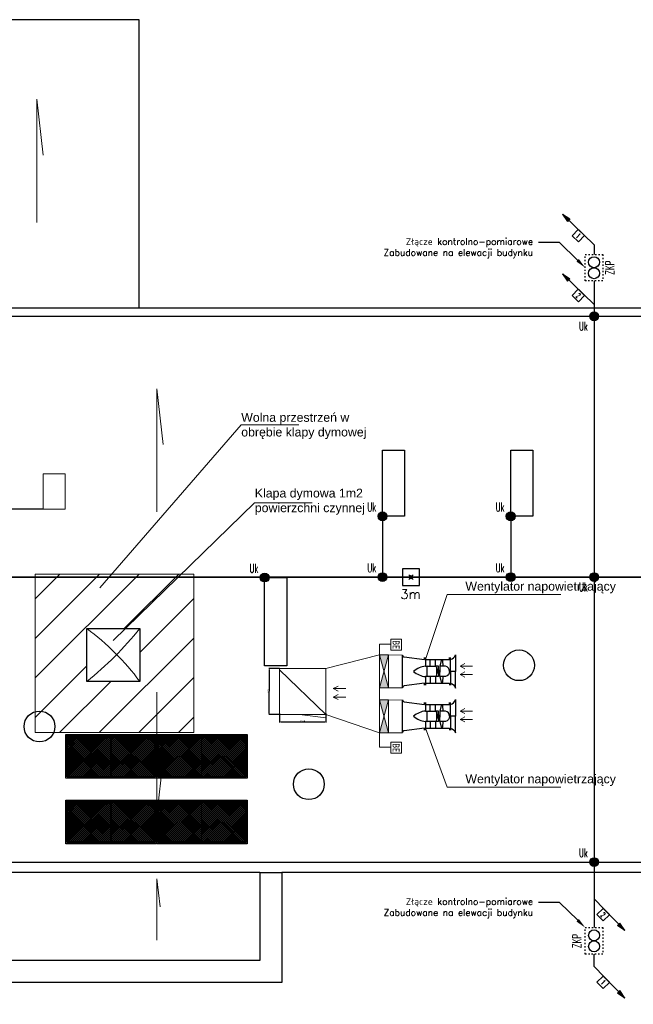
# Model space of a CAD drawing. Header units: millimetres. Extents: x 2260 to 32334, y -33324 to 11762.
# Tile 78 of 79: x 21495 to 22887, y 9522 to 11757. Entities that reach past the tile are written whole.
import ezdxf
from ezdxf import colors
from ezdxf.entities.mleader import LeaderData, LeaderLine
from ezdxf.enums import TextEntityAlignment as Align
from ezdxf.math import Vec2, Vec3

# ---------------------------------------------------------------- set-up
doc = ezdxf.new("R2010")
doc.units = ezdxf.units.MM
doc.linetypes.add('ACAD_ISO03W100', pattern=[30, 12, -18])
for name, color, linetype in [('_E_SCHEMAT-NR OBWODU', 240, 'Continuous'), ('_KO_ODGROM', 5, 'Continuous'), ('_KO_TEKST', 7, 'Continuous'), ('_KO_UZIOM', 4, 'Continuous'), ('mapp-system', 7, 'Continuous')]:
    doc.layers.add(name, color=color, linetype=linetype)
doc.layers.add('cienka', color=252, linetype='Continuous', lineweight=15)
doc.layers.add('oddymianie', color=5, linetype='Continuous', lineweight=20, plot=False)
doc.styles.add('CALIBRI', font='calibri.ttf')
doc.styles.add('KO', font='simplex.shx')
doc.styles.get("Standard").update_dxf_attribs({"font": 'arial.ttf'})
doc.dimstyles.new('ISO-25', dxfattribs={"dimtxt": 2.5, "dimasz": 2.5, "dimexe": 1.25, "dimexo": 0.625, "dimtad": 1, "dimtxsty": 'Standard', "dimcen": 2.5, "dimadec": 0, "dimazin": 0, "dimtfac": 1, "dimtmove": 0, "dimatfit": 3, "dimfxl": 0, "dimarcsym": 0})

# ---------------------------------------------------------------- blocks, each defined once
blk = doc.blocks.new('*U56')
at = {"linetype": 'ACAD_ISO03W100', "ltscale": 0.025}
blk.add_lwpolyline([(-2, 0), (2, 0), (2, -6), (-2, -6)], close=True, dxfattribs=at)
for centre in [(0, -1.75), (0, -4.25)]:
    blk.add_circle(centre, 1.25)
at = {"style": 'KO', "width": 0.6}
blk.add_attdef('NR_ZLACZA', text='', height=2, rotation=90, dxfattribs=at).set_placement((-3.5, -3), align=Align.MIDDLE)
blk = doc.blocks.new('*U58')
blk.add_hatch(color=256).paths.add_polyline_path([(-20, -1), (-20, 1), (-25, 0)])
for p, q in [((-25, 0), (-20, 1)), ((0, 0), (-25, 0)), ((-25, 0), (-20, -1)), ((-20, -1), (-20, 1))]:
    blk.add_line(p, q)
blk.add_lwpolyline([(-12.5, 0), (-12.5, 5), (-7.5, 5), (-7.5, 0)], close=True)
at = {"style": 'KO', "width": 0.5}
blk.add_attdef('OZNACZENIE_1', text='', height=3, rotation=359.9995, dxfattribs=at).set_placement((-10, 2.5), align=Align.MIDDLE)
blk = doc.blocks.new('*U60')
h = blk.add_hatch(color=256)
edge = h.paths.add_edge_path()
edge.add_ellipse((0, 0), major_axis=(1, 0), ratio=1, start_angle=0, end_angle=360)
blk.add_circle((0, 0), 1)
at = {"style": 'KO', "width": 0.6}
blk.add_attdef('OZNACZENIE_1', text='', height=2, dxfattribs=at).set_placement((1.5, 0.5), align=Align.BOTTOM_LEFT)
blk.add_attdef('OZNACZENIE_2', text='', height=2, dxfattribs=at).set_placement((1.5, -1), align=Align.TOP_LEFT)
blk = doc.blocks.new('*D185')
at = {"layer": 'Defpoints', "color": 0, "transparency": 16777216}
for p in [(22084.6, 10182.8), (22189.7, 10182.8), (22189.7, 10163.1)]:
    blk.add_point(p, dxfattribs=at)
at = {"layer": 'oddymianie', "color": 0, "lineweight": -2, "transparency": 16777216}
for p, q in [((22084.6, 10182.1), (22084.6, 10161.9)), ((22189.7, 10182.1), (22189.7, 10161.9)), ((22087.1, 10163.1), (22187.2, 10163.1))]:
    blk.add_line(p, q, dxfattribs=at)
at = {"layer": 'oddymianie', "color": 0, "transparency": 16777216}
for points in [[(22087.1, 10163.5), (22087.1, 10162.7), (22084.6, 10163.1)], [(22187.2, 10163.5), (22187.2, 10162.7), (22189.7, 10163.1)]]:
    blk.add_solid(points, dxfattribs=at)
at = {"layer": 'oddymianie', "color": 0, "transparency": 16777216, "insert": (22137.1, 10165.2), "char_height": 2.5, "attachment_point": 5}
blk.add_mtext('105,04', dxfattribs=at)
blk = doc.blocks.new('*D186')
at = {"layer": 'Defpoints', "color": 0, "transparency": 16777216}
for p in [(22061.5, 10284.7), (22084.6, 10284.6), (22084.3, 10179.9)]:
    blk.add_point(p, dxfattribs=at)
at = {"layer": 'oddymianie', "color": 0, "lineweight": -2, "transparency": 16777216}
for p, q in [((22084, 10284.6), (22060.3, 10284.7)), ((22061.2, 10182.5), (22061.5, 10282.2)), ((22083.7, 10179.9), (22060, 10180))]:
    blk.add_line(p, q, dxfattribs=at)
at = {"layer": 'oddymianie', "color": 0, "transparency": 16777216}
for points in [[(22061.1, 10282.2), (22061.9, 10282.2), (22061.5, 10284.7)], [(22060.8, 10182.5), (22061.6, 10182.5), (22061.2, 10180)]]:
    blk.add_solid(points, dxfattribs=at)
at = {"layer": 'oddymianie', "color": 0, "transparency": 16777216, "insert": (22059.2, 10232.3), "char_height": 2.5, "attachment_point": 5, "rotation": 89.8384}
blk.add_mtext('104,68', dxfattribs=at)
blk = doc.blocks.new('wentylator mapp-system')
at = {"layer": 'mapp-system'}
for p, q in [((37651.1, 14590.4), (37651.1, 14610.6)), ((37665, 14610.7), (37665, 14616.4))]:
    blk.add_line(p, q, dxfattribs=at)
for points in [[(37588.9, 14610.6, -0.280348), (37574.4, 14625), (37574.4, 14574.5), (37588.9, 14574.5), (37588.9, 14616.3)], [(37668.5, 14616.4), (37668.5, 14610.7), (37729.5, 14618.3, 0.389811), (37734.6, 14624.3), (37734.6, 14574.5), (37734.6, 14524.7, 0.389811), (37729.5, 14530.7), (37668.5, 14538.3), (37668.5, 14532.5)], [(37591.9, 14574.4, -0.349334), (37604.6, 14590.4), (37621.4, 14590.4), (37621.4, 14574.5), (37621.4, 14577.3), (37625.2, 14577.3), (37628.2, 14577.3), (37628.2, 14574.5), (37628.2, 14571.7), (37625.2, 14571.7), (37625.2, 14590.4), (37634.7, 14590.4), (37634.7, 14610.6)], [(37611.1, 14558.6), (37612.6, 14541.6), (37618, 14541.6), (37621.4, 14558.6), (37621.4, 14574.5), (37621.4, 14571.7), (37625.2, 14571.7), (37625.2, 14558.6), (37634.7, 14558.6, -0.341355), (37631.4, 14562.9), (37631.4, 14574.5), (37631.4, 14586.1, -0.341355), (37634.7, 14590.4), (37651.1, 14590.4), (37665, 14590.4), (37665, 14610.7), (37592, 14610.6), (37592, 14616.3)], [(37588.9, 14538.4, 0.280348), (37574.4, 14524), (37574.4, 14574.5), (37588.9, 14574.5), (37588.9, 14532.7)], [(37591.9, 14574.6, 0.349334), (37604.6, 14558.6), (37621.4, 14558.6)], [(37657.4, 14558.6, 0.341355), (37660.7, 14562.9), (37660.7, 14574.5), (37660.7, 14586.1, 0.341355), (37657.4, 14590.4)], [(37665, 14558.6, 0.150411), (37701.1, 14574.5, 0.150411), (37665, 14590.4)]]:
    blk.add_lwpolyline(points, format="xyb", dxfattribs=at)
for points in [[(37621.4, 14590.4), (37618, 14607.4), (37612.6, 14607.4), (37611.1, 14590.4)], [(37631.4, 14579.9), (37628.2, 14579.9), (37628.2, 14568.8), (37631.4, 14568.8)], [(37665, 14532.5), (37665, 14538.3), (37592, 14538.4), (37592, 14532.7)], [(37651.1, 14558.6), (37634.7, 14558.6), (37634.7, 14538.3)], [(37665, 14538.3), (37665, 14558.6), (37651.1, 14558.6), (37651.1, 14538.3)]]:
    blk.add_lwpolyline(points, dxfattribs=at)
blk = doc.blocks.new('*U61')
for p, q in [((-0.71, 0.71), (0.71, -0.71)), ((-0.71, -0.71), (0.71, 0.71))]:
    blk.add_line(p, q)
blk.add_lwpolyline([(-2.65, -2.65), (2.65, -2.65), (2.65, 2.65), (-2.65, 2.65)], close=True)
blk.add_circle((0, 0), 0.5)
at = {"style": 'KO', "width": 0.6}
for tag, p in [('OPIS_1', (0, -3.5)), ('OPIS_2', (0, -6)), ('OPIS_3', (0, -8.5))]:
    blk.add_attdef(tag, text='', height=2, dxfattribs=at).set_placement(p, align=Align.TOP_CENTER)

msp = doc.modelspace()

# ---------------------------------------------------------------- hatches: boundary and pattern name
at = {"layer": '_E_SCHEMAT-NR OBWODU', "ltscale": 50}
h = msp.add_hatch(dxfattribs=at)
h.set_pattern_fill('ANSI37', color=142, angle=90)
h.set_pattern_definition([(135, (-15959.56, -71078.6126), (-2.24506403, -2.24506403), []), (225, (-15959.56, -71078.6126), (2.24506403, -2.24506403), [])])
h.paths.add_polyline_path([(21602.904, 10132.519), (21602.904, 10038.337), (21702.157, 10038.337), (21702.157, 10132.519)])
h = msp.add_hatch(dxfattribs=at)
h.set_pattern_fill('ANSI37', color=142, angle=90)
h.set_pattern_definition([(135, (-15938.3816, -71078.6126), (-2.24506403, -2.24506403), []), (225, (-15938.3816, -71078.6126), (2.24506403, -2.24506403), [])])
h.paths.add_polyline_path([(21802.231, 10132.519), (21802.231, 10038.337), (21702.157, 10038.337), (21702.157, 10132.519)])
h = msp.add_hatch(dxfattribs=at)
h.set_pattern_fill('ANSI37', color=142, angle=90)
h.set_pattern_definition([(135, (-15753.4956, -71078.6126), (-2.24506403, -2.24506403), []), (225, (-15753.4956, -71078.6126), (2.24506403, -2.24506403), [])])
h.paths.add_polyline_path([(21808.968, 10132.519), (21808.968, 10038.337), (21908.221, 10038.337), (21908.221, 10132.519)])
h = msp.add_hatch(dxfattribs=at)
h.set_pattern_fill('ANSI37', color=142, angle=90)
h.set_pattern_definition([(135, (-15732.3174, -71078.6126), (-2.24506403, -2.24506403), []), (225, (-15732.3174, -71078.6126), (2.24506403, -2.24506403), [])])
h.paths.add_polyline_path([(22008.295, 10132.519), (22008.295, 10038.337), (21908.221, 10038.337), (21908.221, 10132.519)])
h = msp.add_hatch(dxfattribs=at)
h.set_pattern_fill('ANSI37', color=142, angle=90)
h.set_pattern_definition([(135, (-15959.56, -71227.6103), (-2.24506403, -2.24506403), []), (225, (-15959.56, -71227.6103), (2.24506403, -2.24506403), [])])
h.paths.add_polyline_path([(21602.904, 9983.521), (21602.904, 9889.339), (21702.157, 9889.339), (21702.157, 9983.521)])
h = msp.add_hatch(dxfattribs=at)
h.set_pattern_fill('ANSI37', color=142, angle=90)
h.set_pattern_definition([(135, (-15938.3816, -71227.6103), (-2.24506403, -2.24506403), []), (225, (-15938.3816, -71227.6103), (2.24506403, -2.24506403), [])])
h.paths.add_polyline_path([(21802.231, 9983.521), (21802.231, 9889.339), (21702.157, 9889.339), (21702.157, 9983.521)])
h = msp.add_hatch(dxfattribs=at)
h.set_pattern_fill('ANSI37', color=142, angle=90)
h.set_pattern_definition([(135, (-15753.4956, -71227.6103), (-2.24506403, -2.24506403), []), (225, (-15753.4956, -71227.6103), (2.24506403, -2.24506403), [])])
h.paths.add_polyline_path([(21808.968, 9983.521), (21808.968, 9889.339), (21908.221, 9889.339), (21908.221, 9983.521)])
h = msp.add_hatch(dxfattribs=at)
h.set_pattern_fill('ANSI37', color=142, angle=90)
h.set_pattern_definition([(135, (-15732.3174, -71227.6103), (-2.24506403, -2.24506403), []), (225, (-15732.3174, -71227.6103), (2.24506403, -2.24506403), [])])
h.paths.add_polyline_path([(22008.295, 9983.521), (22008.295, 9889.339), (21908.221, 9889.339), (21908.221, 9983.521)])
at = {"layer": 'oddymianie', "transparency": 33554687}
h = msp.add_hatch(dxfattribs=at)
h.set_pattern_fill('ANSI31', color=256, scale=20, angle=180)
h.set_pattern_definition([(225, (43092.38, 8656.447), (44.90128, -44.90128), [])])
h.paths.add_polyline_path([(21889.814, 10498.827), (21529.814, 10498.827), (21529.814, 10138.827), (21889.814, 10138.827)])
h.paths.add_polyline_path([(21767.125, 10255.07), (21647.125, 10255.07), (21647.125, 10375.07), (21767.125, 10375.07)], flags=16)
at = {"layer": 'oddymianie', "lineweight": 0}
h = msp.add_hatch(color=256, dxfattribs=at)
h.dxf.hatch_style = 1
h.paths.add_polyline_path([(22331.334, 10240.562), (22311.581, 10240.562), (22321.458, 10277.808)])
h.paths.add_polyline_path([(22331.334, 10315.054), (22321.458, 10277.808), (22311.581, 10315.054)])
h = msp.add_hatch(color=256, dxfattribs=at)
h.dxf.hatch_style = 1
h.paths.add_polyline_path([(22331.334, 10138.764), (22311.581, 10138.764), (22321.458, 10176.009)])
h.paths.add_polyline_path([(22331.334, 10213.255), (22321.458, 10176.009), (22311.581, 10213.255)])

# ---------------------------------------------------------------- linework, layer by layer
for p, q in [((21765.628, 11756.808), (21290.628, 11756.808)), ((21765.628, 11101.808), (21765.628, 11756.808)), ((24189.628, 11101.808), (19494.628, 11101.808)), ((22039.628, 9821.808), (21474.628, 9821.808)), ((22039.628, 9821.808), (22039.628, 9621.808)), ((22039.628, 9821.808), (22089.628, 9821.808)), ((24189.628, 9821.808), (22089.628, 9821.808)), ((22089.628, 9821.808), (22089.628, 9571.808)), ((22039.628, 9621.808), (21474.628, 9621.808)), ((22089.628, 9571.808), (21424.628, 9571.808))]:
    msp.add_line(p, q)
at = {"color": 5}
msp.add_line((22798.199, 11245.942), (22798.198, 11224.01), dxfattribs=at)
for centre in [(22627.961, 10291.808), (21539.628, 10152.808), (22150.862, 10021.808)]:
    msp.add_circle(centre, 35)
at = {"layer": '_E_SCHEMAT-NR OBWODU', "color": 20, "ltscale": 50}
for points in [[(21804.67, 10134.812), (21804.67, 10035.815), (21599.67, 10035.815), (21599.67, 10134.812)], [(21602.011, 10132.519), (21602.011, 10038.337), (21702.157, 10038.337), (21702.157, 10132.519)], [(21802.302, 10132.519), (21802.302, 10038.337), (21702.157, 10038.337), (21702.157, 10132.519)], [(22010.734, 10134.812), (22010.734, 10035.815), (21805.734, 10035.815), (21805.734, 10134.812)], [(21808.075, 10132.519), (21808.075, 10038.337), (21908.221, 10038.337), (21908.221, 10132.519)], [(22008.367, 10132.519), (22008.367, 10038.337), (21908.221, 10038.337), (21908.221, 10132.519)], [(21804.67, 9985.815), (21804.67, 9886.817), (21599.67, 9886.817), (21599.67, 9985.815)], [(21602.011, 9983.521), (21602.011, 9889.339), (21702.157, 9889.339), (21702.157, 9983.521)], [(21802.302, 9983.521), (21802.302, 9889.339), (21702.157, 9889.339), (21702.157, 9983.521)], [(22010.734, 9985.815), (22010.734, 9886.817), (21805.734, 9886.817), (21805.734, 9985.815)], [(21808.075, 9983.521), (21808.075, 9889.339), (21908.221, 9889.339), (21908.221, 9983.521)], [(22008.367, 9983.521), (22008.367, 9889.339), (21908.221, 9889.339), (21908.221, 9983.521)]]:
    msp.add_lwpolyline(points, close=True, dxfattribs=at)
at = {"layer": '_E_SCHEMAT-NR OBWODU', "color": 142, "ltscale": 50}
for points in [[(21602.011, 10038.337), (21602.011, 10132.519), (21802.302, 10132.519), (21802.302, 10038.337)], [(21808.075, 10038.337), (21808.075, 10132.519), (22008.367, 10132.519), (22008.367, 10038.337)], [(21602.011, 9889.339), (21602.011, 9983.521), (21802.302, 9983.521), (21802.302, 9889.339)], [(21808.075, 9889.339), (21808.075, 9983.521), (22008.367, 9983.521), (22008.367, 9889.339)]]:
    msp.add_lwpolyline(points, close=True, dxfattribs=at)
at = {"layer": '_KO_ODGROM'}
for p, q in [((19520.624, 11083.737), (24164.533, 11083.737)), ((22798.292, 11070.283), (22798.292, 9742.644)), ((21547.628, 10646.285), (21402.193, 10646.285)), ((22318.086, 10629.808), (22318.086, 10491.808)), ((22609.086, 10629.808), (22609.086, 10491.808)), ((24164.533, 10491.808), (19520.624, 10491.808)), ((19604.628, 10491.808), (24139.628, 10491.808)), ((19648.611, 9844.759), (24164.533, 9844.759)), ((22798.289, 9607.975), (22798.279, 9636.267))]:
    msp.add_line(p, q, dxfattribs=at)
for points in [[(22798.224, 11164.01), (22798.292, 11059.075)], [(22318.086, 10779.808), (22368.086, 10779.808), (22368.086, 10629.808), (22318.086, 10629.808), (22318.086, 10779.808)], [(22609.086, 10779.808), (22659.086, 10779.808), (22659.086, 10629.808), (22609.086, 10629.808), (22609.086, 10779.808)], [(22050.628, 10490.801), (22100.628, 10490.801), (22100.628, 10290.801), (22050.628, 10290.801), (22050.628, 10490.801)], [(22798.292, 9844.759), (22798.292, 9696.267)]]:
    msp.add_lwpolyline(points, dxfattribs=at)
at = {"layer": 'cienka'}
for p, q in [((21533.324, 11296.667), (21533.324, 11576.206)), ((21533.324, 11576.206), (21547.95, 11449.292)), ((21805.856, 10639.87), (21805.856, 10919.41)), ((21805.856, 10919.41), (21820.482, 10792.495)), ((21805.856, 10230.688), (21805.856, 9951.148)), ((21805.856, 9951.148), (21820.482, 10078.063)), ((21805.856, 9667.561), (21805.856, 9807.331)), ((21805.856, 9807.331), (21813.169, 9743.873))]:
    msp.add_line(p, q, dxfattribs=at)
at = {"layer": 'oddymianie'}
for p, q in [((22100.628, 10430.801), (22100.628, 10490.801)), ((22311.581, 10315.054), (22189.812, 10284.604)), ((22363.738, 10314.701), (22311.581, 10315.054)), ((22311.581, 10213.255), (22311.581, 10240.562)), ((22363.738, 10240.562), (22331.334, 10240.562)), ((22363.738, 10212.902), (22311.581, 10213.255)), ((22311.581, 10138.764), (22189.516, 10179.929)), ((22363.738, 10138.764), (22331.334, 10138.764))]:
    msp.add_line(p, q, dxfattribs=at)
at = {"layer": 'oddymianie', "color": 0}
for points in [[(22128.449, 10837.01), (21997.27, 10837.01), (21676.175, 10467.751)], [(22158.796, 10660.604), (22027.617, 10660.604), (21706.522, 10348.319)]]:
    msp.add_lwpolyline(points, dxfattribs=at)
at = {"layer": 'oddymianie'}
for points in [[(22318.086, 10779.808), (22368.086, 10779.808), (22368.086, 10629.808), (22318.086, 10629.808), (22318.086, 10779.808)], [(22609.086, 10779.808), (22659.086, 10779.808), (22659.086, 10629.808), (22609.086, 10629.808), (22609.086, 10779.808)], [(21547.628, 10726.285), (21597.628, 10726.285), (21597.628, 10646.285), (21547.628, 10646.285), (21547.628, 10726.285)], [(22050.628, 10490.801), (22100.628, 10490.801), (22100.628, 10290.801), (22050.628, 10290.801), (22050.628, 10490.801)], [(22722.494, 10452.616), (22465.03, 10452.616), (22415.743, 10304.516)], [(22189.516, 10179.929), (22084.628, 10281.442)], [(22129.649, 10179.929), (22189.664, 10172.773)], [(22722.494, 10015.404), (22465.03, 10015.404), (22415.743, 10148.979)]]:
    msp.add_lwpolyline(points, dxfattribs=at)
for points in [[(21889.814, 10138.827), (21529.814, 10138.827), (21529.814, 10498.827), (21889.814, 10498.827)], [(21889.814, 10138.827), (21529.814, 10138.827), (21529.814, 10498.827), (21889.814, 10498.827)], [(22084.628, 10284.604), (22189.812, 10284.604), (22189.516, 10179.929), (22084.332, 10179.929)]]:
    msp.add_lwpolyline(points, close=True, dxfattribs=at)
at = {"layer": 'oddymianie', "lineweight": 30}
msp.add_lwpolyline([(21767.125, 10375.07), (21767.125, 10255.07), (21647.125, 10255.07), (21647.125, 10375.07)], close=True, dxfattribs=at)
msp.add_lwpolyline([(21767.125, 10375.07), (21767.125, 10255.07), (21647.125, 10255.07), (21647.125, 10375.07)], close=True, dxfattribs=at)
at = {"layer": 'oddymianie', "lineweight": 0}
for points in [[(22361.135, 10350.72), (22336.634, 10350.72), (22336.634, 10326.22), (22361.135, 10326.22)], [(22361.135, 10117.061), (22336.634, 10117.061), (22336.634, 10092.561), (22361.135, 10092.561)]]:
    msp.add_lwpolyline(points, close=True, dxfattribs=at)
for points in [[(22311.581, 10315.054), (22311.581, 10339.34), (22336.634, 10339.34)], [(22311.581, 10138.764), (22311.581, 10105.68), (22336.634, 10105.68)]]:
    msp.add_lwpolyline(points, dxfattribs=at)
at = {"layer": 'oddymianie', "color": 30}
for points in [[(22331.334, 10315.054), (22331.334, 10240.562), (22311.581, 10240.562), (22311.581, 10315.054)], [(22331.334, 10213.255), (22331.334, 10138.764), (22311.581, 10138.764), (22311.581, 10213.255)]]:
    msp.add_lwpolyline(points, close=True, dxfattribs=at)
for points in [[(22311.581, 10240.562), (22331.334, 10315.054), (22331.334, 10240.562), (22311.581, 10315.054)], [(22311.581, 10138.764), (22331.334, 10213.255), (22331.334, 10138.764), (22311.581, 10213.255)]]:
    msp.add_lwpolyline(points, dxfattribs=at)
at = {"layer": 'oddymianie', "color": 7}
for points in [[(22522.316, 10289.739), (22494.087, 10289.739), (22504.802, 10295.451)], [(22522.316, 10289.739), (22494.087, 10289.739), (22504.802, 10284.027)], [(22522.316, 10270.764), (22494.087, 10270.764), (22504.802, 10276.476)], [(22522.316, 10270.764), (22494.087, 10270.764), (22504.802, 10265.052)], [(22234.67, 10238.681), (22206.44, 10238.681), (22217.156, 10244.393)], [(22234.67, 10238.681), (22206.44, 10238.681), (22217.156, 10232.969)], [(22234.67, 10219.706), (22206.44, 10219.706), (22217.156, 10225.418)], [(22234.67, 10219.706), (22206.44, 10219.706), (22217.156, 10213.994)], [(22522.316, 10187.94), (22494.087, 10187.94), (22504.802, 10193.652)], [(22522.316, 10187.94), (22494.087, 10187.94), (22504.802, 10182.228)], [(22522.316, 10168.965), (22494.087, 10168.965), (22504.802, 10174.677)], [(22522.316, 10168.965), (22494.087, 10168.965), (22504.802, 10163.253)]]:
    msp.add_lwpolyline(points, dxfattribs=at)
at = {"layer": 'oddymianie'}
for centre, radius, start, end in [((21308.14, 9916.084), 570.595, 36.447868, 53.552132), ((21154.3, 10867.895), 786.404, 308.805737, 321.194263)]:
    msp.add_arc(centre, radius, start, end, dxfattribs=at)

# ---------------------------------------------------------------- block references
at = {"layer": '_KO_ODGROM'}
ref = msp.add_blockref('*U58', (22798.199, 11245.942), dxfattribs=dict(at, xscale=-4, yscale=3.999999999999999, zscale=3.999999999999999, rotation=135.8113272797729))
ref.add_attrib('OZNACZENIE_1', '1', dxfattribs={"layer": '0', "color": 11, "height": 12, "rotation": 315.811327, "style": 'KO', "width": 0.5}).set_placement((22762.546, 11266.652), align=Align.MIDDLE)
ref = msp.add_blockref('*U58', (22798.199, 11110.292), dxfattribs=dict(at, xscale=-4, yscale=3.999999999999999, zscale=3.999999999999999, rotation=135.8113272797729))
ref.add_attrib('OZNACZENIE_1', '2', dxfattribs={"layer": '0', "color": 11, "height": 12, "rotation": 315.811327, "style": 'KO', "width": 0.5}).set_placement((22762.546, 11131.003), align=Align.MIDDLE)
ref = msp.add_blockref('*U60', (22798.276, 11083.737), dxfattribs=dict(at, xscale=10, yscale=10, zscale=10))
ref.add_attrib('OZNACZENIE_1', 'Uk', dxfattribs={"layer": '0', "color": 11, "height": 20, "style": 'KO', "width": 0.6}).set_placement((22763.84, 11045.302), align=Align.BOTTOM_LEFT)
ref = msp.add_blockref('*U60', (22318.086, 10629.808), dxfattribs=dict(at, xscale=10, yscale=10, zscale=10))
ref.add_attrib('OZNACZENIE_1', 'Uk', dxfattribs={"layer": '0', "color": 11, "height": 20, "style": 'KO', "width": 0.6}).set_placement((22283.65, 10634.808), align=Align.BOTTOM_LEFT)
ref = msp.add_blockref('*U60', (22609.086, 10629.808), dxfattribs=dict(at, xscale=10, yscale=10, zscale=10))
ref.add_attrib('OZNACZENIE_1', 'Uk', dxfattribs={"layer": '0', "color": 11, "height": 20, "style": 'KO', "width": 0.6}).set_placement((22574.65, 10634.808), align=Align.BOTTOM_LEFT)
ref = msp.add_blockref('*U60', (22318.086, 10491.808), dxfattribs=dict(at, xscale=10, yscale=10, zscale=10))
ref.add_attrib('OZNACZENIE_1', 'Uk', dxfattribs={"layer": '0', "color": 11, "height": 20, "style": 'KO', "width": 0.6}).set_placement((22283.65, 10496.808), align=Align.BOTTOM_LEFT)
ref = msp.add_blockref('*U60', (22609.086, 10491.808), dxfattribs=dict(at, xscale=10, yscale=10, zscale=10))
ref.add_attrib('OZNACZENIE_1', 'Uk', dxfattribs={"layer": '0', "color": 11, "height": 20, "style": 'KO', "width": 0.6}).set_placement((22574.65, 10496.808), align=Align.BOTTOM_LEFT)
ref = msp.add_blockref('*U60', (22050.628, 10490.801), dxfattribs=dict(at, xscale=10, yscale=10, zscale=10))
ref.add_attrib('OZNACZENIE_1', 'Uk', dxfattribs={"layer": '0', "color": 11, "height": 20, "style": 'KO', "width": 0.6}).set_placement((22016.192, 10495.801), align=Align.BOTTOM_LEFT)
at = {"layer": '_KO_ODGROM', "xscale": 7.2, "yscale": 7.2, "zscale": 7.2}
msp.add_blockref('*U61', (22382.757, 10491.808), dxfattribs=at)
at = {"layer": '_KO_ODGROM'}
ref = msp.add_blockref('*U60', (22798.343, 10491.808), dxfattribs=dict(at, xscale=10, yscale=10, zscale=10))
ref.add_attrib('OZNACZENIE_1', 'Uk', dxfattribs={"layer": '0', "color": 11, "height": 20, "style": 'KO', "width": 0.6}).set_placement((22763.907, 10453.373), align=Align.BOTTOM_LEFT)
ref = msp.add_blockref('*U60', (22798.292, 9845.114), dxfattribs=dict(at, xscale=10, yscale=10, zscale=10))
ref.add_attrib('OZNACZENIE_1', 'Uk', dxfattribs={"layer": '0', "color": 11, "height": 20, "style": 'KO', "width": 0.6}).set_placement((22763.856, 9850.114), align=Align.BOTTOM_LEFT)
ref = msp.add_blockref('*U58', (22798.288, 9761.351), dxfattribs=dict(at, xscale=4, yscale=4, zscale=4, rotation=134.1886727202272))
ref.add_attrib('OZNACZENIE_1', '2', dxfattribs={"layer": '0', "color": 11, "height": 12, "rotation": 314.188673, "style": 'KO', "width": 0.5}).set_placement((22818.999, 9725.699), align=Align.MIDDLE)
ref = msp.add_blockref('*U58', (22798.289, 9607.975), dxfattribs=dict(at, xscale=4, yscale=4, zscale=4, rotation=134.1886727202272))
ref.add_attrib('OZNACZENIE_1', '1', dxfattribs={"layer": '0', "color": 11, "height": 12, "rotation": 314.188673, "style": 'KO', "width": 0.5}).set_placement((22818.999, 9572.323), align=Align.MIDDLE)
at = {"layer": '_KO_UZIOM'}
ref = msp.add_blockref('*U56', (22798.226, 11224.01), dxfattribs=dict(at, xscale=10, yscale=10, zscale=10, rotation=359.9982001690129))
ref.add_attrib('NR_ZLACZA', 'ZKP', dxfattribs={"layer": '0', "color": 11, "height": 20, "rotation": 89.9982, "style": 'KO', "width": 0.6}).set_placement((22834.051, 11194.011), align=Align.MIDDLE)
ref = msp.add_blockref('*U56', (22798.281, 9696.267), dxfattribs=dict(at, xscale=10, yscale=10, zscale=10, rotation=359.9982001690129))
ref.add_attrib('NR_ZLACZA', 'ZKP', dxfattribs={"layer": '0', "color": 11, "height": 20, "rotation": 89.9982, "style": 'KO', "width": 0.6}).set_placement((22759.283, 9665.893), align=Align.MIDDLE)
at = {"layer": 'oddymianie', "xscale": 0.7472314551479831, "yscale": 0.7472314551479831, "zscale": 0.7472314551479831, "rotation": 180}
for p in [(50560.246, 21168.33), (50560.246, 21066.532)]:
    msp.add_blockref('wentylator mapp-system', p, dxfattribs=at)

# ---------------------------------------------------------------- texts
at = {"layer": '_KO_TEKST', "style": 'KO'}
msp.add_text('3m', height=21.6, dxfattribs=at).set_placement((22358.781, 10442.263))
at = {"layer": 'oddymianie', "lineweight": 0, "style": 'CALIBRI', "width": 0.8}
for p in [(22348.977, 10338.204), (22348.977, 10104.544)]:
    msp.add_text('BE', height=15.4297, rotation=270, dxfattribs=at).set_placement(p, align=Align.MIDDLE_CENTER)
at = {"layer": 'oddymianie', "color": 1, "lineweight": 9, "char_height": 20, "attachment_point": 1}
for s, insert, width in [('Wolna przestrzeń w obrębie klapy dymowej', (21997.423, 10864.304), 294.55398), ('Klapa dymowa 1m2 powierzchni czynnej', (22028.273, 10692.498), 323.33507), ('Wentylator napowietrzający', (22506.219, 10481.105), 323.33507), ('Wentylator napowietrzający', (22506.219, 10043.893), 323.33507)]:
    msp.add_mtext(s, dxfattribs=dict(at, insert=insert, width=width))

# ---------------------------------------------------------------- dimensions: what is measured, and where the dimension line sits
at = {"layer": 'oddymianie'}
for p1, p2, distance, picture, middle in [((22084.332, 10179.929), (22084.628, 10284.604), 23.108, '*D186', (22059.245, 10232.338)), ((22084.628, 10182.773), (22189.664, 10182.773), -19.669, '*D185', (22137.146, 10165.231))]:
    dim = msp.add_aligned_dim(p1=p1, p2=p2, distance=distance, dimstyle='ISO-25', override={"dimfxl": 1, "dimfxlon": 0}, dxfattribs=at)
    dim.commit()
    dim.dimension.update_dxf_attribs({"geometry": picture, "text_midpoint": middle})

# ---------------------------------------------------------------- next in the draw order: leaders
at = {"layer": '_KO_TEKST', "color": 0}
ml = msp.add_multileader_mtext('Standard', dxfattribs=at)
ml.set_content('Złącze kontrolno-pomiarowe\\PZabudowane na elewacji budynku', style='KO')
ml.set_leader_properties()
ml.build(insert=Vec2(0, 0))
ml.multileader.update_dxf_attribs({"has_text_frame": 1, "dogleg_length": 80, "arrow_head_size": 24})
ctx = ml.context
ctx.base_point, ctx.char_height, ctx.arrow_head_size, ctx.landing_gap_size, ctx.plane_origin = Vec3(22269.954, 11250.794), 15, 24, 12, Vec3(22530.184, 11219.535)
ctx.text_align_type = 2
notes = []
notes.append((ctx, [(0, (1, 1, 0), (22719.811, 11250.794), (-1, 0), 48, [(0, [(22778.225, 11194.01)], 0, [])])]))
ctx.mtext.insert, ctx.mtext.rotation, ctx.mtext.alignment, ctx.mtext.flow_direction = Vec3(22659.811, 11260.794), 6.28318531, 3, 5
ctx.mtext.has_bg_fill, ctx.mtext.bg_color, ctx.mtext.bg_scale_factor, ctx.mtext.bg_transparency, ctx.mtext.use_window_bg_color = 1, -1023410167, 1.5, 0, 1
ml = msp.add_multileader_mtext('Standard', dxfattribs=at)
ml.set_content('Złącze kontrolno-pomiarowe\\PZabudowane na elewacji budynku', style='KO')
ml.set_leader_properties()
ml.build(insert=Vec2(0, 0))
ml.multileader.update_dxf_attribs({"has_text_frame": 1, "dogleg_length": 80, "arrow_head_size": 24})
ctx = ml.context
ctx.base_point, ctx.char_height, ctx.arrow_head_size, ctx.landing_gap_size, ctx.plane_origin = Vec3(22270.01, 9753.051), 15, 24, 12, Vec3(22530.239, 9721.792)
ctx.text_align_type = 2
notes.append((ctx, [(0, (1, 1, 0), (22719.867, 9753.051), (-1, 0), 48, [(0, [(22778.281, 9696.267)], 0, [])])]))
ctx.mtext.insert, ctx.mtext.rotation, ctx.mtext.alignment, ctx.mtext.flow_direction = Vec3(22659.867, 9763.051), 6.28318531, 3, 5
ctx.mtext.has_bg_fill, ctx.mtext.bg_color, ctx.mtext.bg_scale_factor, ctx.mtext.bg_transparency, ctx.mtext.use_window_bg_color = 1, -1023410167, 1.5, 0, 1
for ctx, leaders in notes:
    for number, flags, end, landing, length, lines in leaders:
        leader = LeaderData()
        leader.index, (leader.has_last_leader_line, leader.has_dogleg_vector, leader.attachment_direction) = number, flags
        leader.last_leader_point, leader.dogleg_vector, leader.dogleg_length = Vec3(end), Vec3(landing), length
        for number, points, colour, breaks in lines:
            line = LeaderLine()
            line.index, line.vertices, line.color, line.breaks = number, Vec3.list(points), colors.encode_raw_color(colour), breaks
            leader.lines.append(line)
        ctx.leaders.append(leader)

doc.saveas('drawing.dxf')
